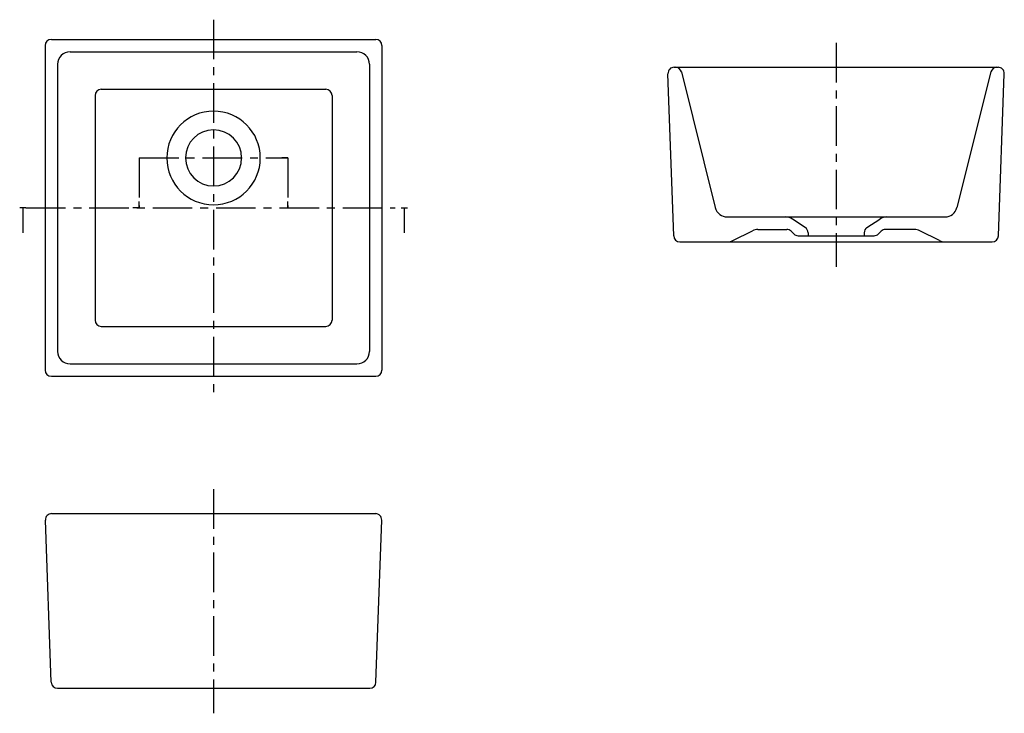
# Model space of a CAD drawing. Header units: millimetres. Extents: x -155 to 634, y -405 to 151.
import ezdxf

# ---------------------------------------------------------------- set-up
doc = ezdxf.new("R2010")
doc.units = ezdxf.units.MM
doc.linetypes.add('CENTER', pattern=[50.8, 31.75, -6.35, 6.35, -6.35])
doc.styles.get("Standard").update_dxf_attribs({"font": 'txt.shx', "bigfont": 'bigfont.shx'})
doc.dimstyles.new('ISO-25', dxfattribs={"dimtxt": 2.5, "dimasz": 2.5, "dimexe": 1.25, "dimexo": 0.625, "dimtad": 1, "dimtxsty": 'Standard', "dimcen": 2.5, "dimadec": 0, "dimazin": 0, "dimtfac": 1, "dimtmove": 0, "dimatfit": 3, "dimfxl": 1, "dimarcsym": 0})

msp = doc.modelspace()

# ---------------------------------------------------------------- linework, layer by layer
at = {"color": 7, "linetype": 'CENTER'}
for p, q in [((0, 150.742566), (0, -152.842318)), ((499.082234, 132.168275), (499.082234, -47.350831)), ((-59.672453, 40), (59.672453, 40)), ((-59.672453, 40), (-59.672453, 0)), ((59.672453, 40), (59.672453, 0)), ((-150.39351, 0), (145.627834, 0)), ((0, -225.48861), (0, -405.007716))]:
    msp.add_line(p, q, dxfattribs=at)
at = {"color": 7, "linetype": 'CONTINUOUS'}
for p, q in [((-130, 135), (130, 135)), ((-135, 130), (-135, -130)), ((135, 130), (135, -130)), ((-115, 125), (115, 125)), ((-125, 115), (-125, -115)), ((125, 115), (125, -115)), ((369.263994, 112.656885), (629.082234, 112.656885)), ((368.910036, -22.521573), (364.267179, 107.478427)), ((375.029065, 108.869563), (402.188573, 0.231528)), ((623.135404, 108.869563), (595.975895, 0.231528)), ((629.254432, -22.521573), (633.897289, 107.478427)), ((-90, 95), (90, 95)), ((-95, 90), (-95, -90)), ((95, 90), (95, -90)), ((-59.672453, 40), (-54.672453, 40)), ((-59.672453, 40), (-59.672453, 35)), ((59.672453, 40), (54.672453, 40)), ((59.672453, 40), (59.672453, 35)), ((-150.39351, 0), (-155.39351, 0)), ((-59.672453, 0), (-64.672453, 0)), ((-59.672453, 0), (-59.672453, 5)), ((59.672453, 0), (59.672453, 5)), ((59.672453, 0), (64.672453, 0)), ((150.39351, 0), (155.39351, 0)), ((411.889998, -7.343115), (586.27447, -7.343115)), ((474.355735, -15.858783), (464.10148, -9.022612)), ((523.808733, -15.858783), (534.062989, -9.022612)), ((416.193691, -26.287387), (431.970778, -18.398844)), ((436.442914, -17.343115), (459.511167, -17.343115)), ((463.0467, -18.807582), (465.117768, -20.878649)), ((468.653302, -22.343115), (529.511167, -22.343115)), ((476.582234, -20.019034), (476.582234, -22.343115)), ((521.582234, -20.019034), (521.582234, -22.343115)), ((535.117768, -18.807582), (533.0467, -20.878649)), ((561.721555, -17.343115), (538.653302, -17.343115)), ((581.970778, -26.287387), (566.193691, -18.398844)), ((373.906851, -27.343115), (624.257618, -27.343115)), ((-90, -95), (90, -95)), ((-115, -125), (115, -125)), ((-130, -135), (130, -135)), ((-130.172198, -380.178458), (-134.815055, -250.178458)), ((-129.818241, -245), (130, -245)), ((130.172198, -380.178458), (134.815055, -250.178458)), ((-125.175384, -385), (125.175384, -385))]:
    msp.add_line(p, q, dxfattribs=at)
for centre, radius, start, end in [((-130, 130), 5, 89.999997, 179.999995), ((130, 130), 5, 0, 89.999997), ((-115, 115), 10, 89.999997, 179.999995), ((115, 115), 10, 0, 89.999997), ((369.263994, 107.656885), 5, 89.999997, 182.045403), ((370.178352, 107.656885), 5, 14.036243, 89.999997), ((627.986116, 107.656885), 5, 89.999997, 165.963752), ((628.900475, 107.656885), 5, -2.045408, 89.999997), ((-90, 90), 5, 89.999997, 179.999995), ((90, 90), 5, 0, 89.999997), ((0, 40), 37.5, 0, 359.99999), ((0, 40), 22.5, 0, 359.99999), ((411.889998, 2.656885), 10, -165.963752, -89.999997), ((586.27447, 2.656885), 10, -89.999997, -14.036243), ((458.554478, -17.343115), 10, 56.309931, 89.999997), ((539.609991, -17.343115), 10, 89.999997, 123.690064), ((373.906851, -22.343115), 5, -177.954587, -89.999997), ((436.442914, -27.343115), 10, 89.999997, 116.565048), ((459.511167, -22.343115), 5, 44.999999, 89.999997), ((468.653302, -17.343115), 5, -134.999996, -89.999997), ((471.582234, -20.019034), 5, 0, 56.309931), ((526.582234, -20.019034), 5, 123.690064, 179.999995), ((529.511167, -17.343115), 5, -89.999997, -44.999999), ((538.653302, -22.343115), 5, 89.999997, 134.999996), ((561.721555, -27.343115), 10, 63.434947, 89.999997), ((624.257618, -22.343115), 5, -89.999997, -2.045408), ((411.721555, -17.343115), 10, -89.999997, -63.434947), ((586.442914, -17.343115), 10, -116.565048, -89.999997), ((-90, -90), 5, -179.999995, -89.999997), ((90, -90), 5, -89.999997, 0), ((-115, -115), 10, -179.999995, -89.999997), ((115, -115), 10, -89.999997, 0), ((-130, -130), 5, -179.999995, -89.999997), ((130, -130), 5, -89.999997, 0), ((-129.818241, -250), 5, 89.999997, 182.045403), ((129.818241, -250), 5, -2.045408, 89.999997), ((-125.175384, -380), 5, -177.954587, -89.999997), ((125.175384, -380), 5, -89.999997, -2.045408)]:
    msp.add_arc(centre, radius, start, end, dxfattribs=at)
at = {"color": 7}
msp.add_point((0, -385), dxfattribs=at)

# ---------------------------------------------------------------- leaders
for points in [[(-152.89351, 0), (-152.89351, -20)], [(152.89351, 0), (152.89351, -20)]]:
    msp.add_leader(points, dimstyle='ISO-25', dxfattribs=at)

doc.saveas('drawing.dxf')
